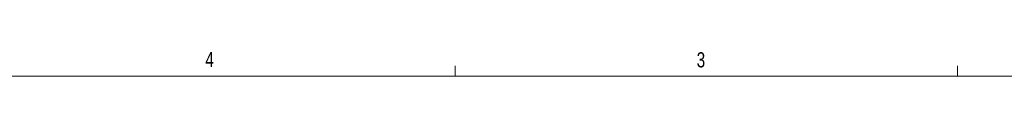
# Model space of a CAD drawing. Header units: inches. Extents: x 0.3 to 33.9, y 0.2 to 21.7.
# Tile 16 of 19: x 17.57 to 25.658, y 21.411 to 21.61. Entities that reach past the tile are written whole.
import ezdxf

# ---------------------------------------------------------------- set-up
doc = ezdxf.new("R2010")
doc.units = ezdxf.units.IN
doc.header["$MEASUREMENT"] = 0
doc.layers.add('SLD-0', color=7, linetype='Continuous', lineweight=15)
doc.styles.add('SLDTEXTSTYLE0', font='TXT', dxfattribs={"width": 0.75})

msp = doc.modelspace()

# ---------------------------------------------------------------- linework, layer by layer
at = {"layer": 'SLD-0'}
for p, q in [((21.1479, 21.4106), (21.1479, 21.4954)), ((25.2729, 21.4106), (25.2729, 21.4954)), ((0.5229, 21.4106), (33.5229, 21.4106))]:
    msp.add_line(p, q, dxfattribs=at)

# ---------------------------------------------------------------- texts
at = {"color": 7, "linetype": 'Continuous', "lineweight": 0, "char_height": 0.125, "attachment_point": 1, "style": 'SLDTEXTSTYLE0'}
for s, insert in [('4', (19.0952, 21.6097)), ('3', (23.1313, 21.6071))]:
    msp.add_mtext(s, dxfattribs=dict(at, insert=insert))

doc.saveas('drawing.dxf')
